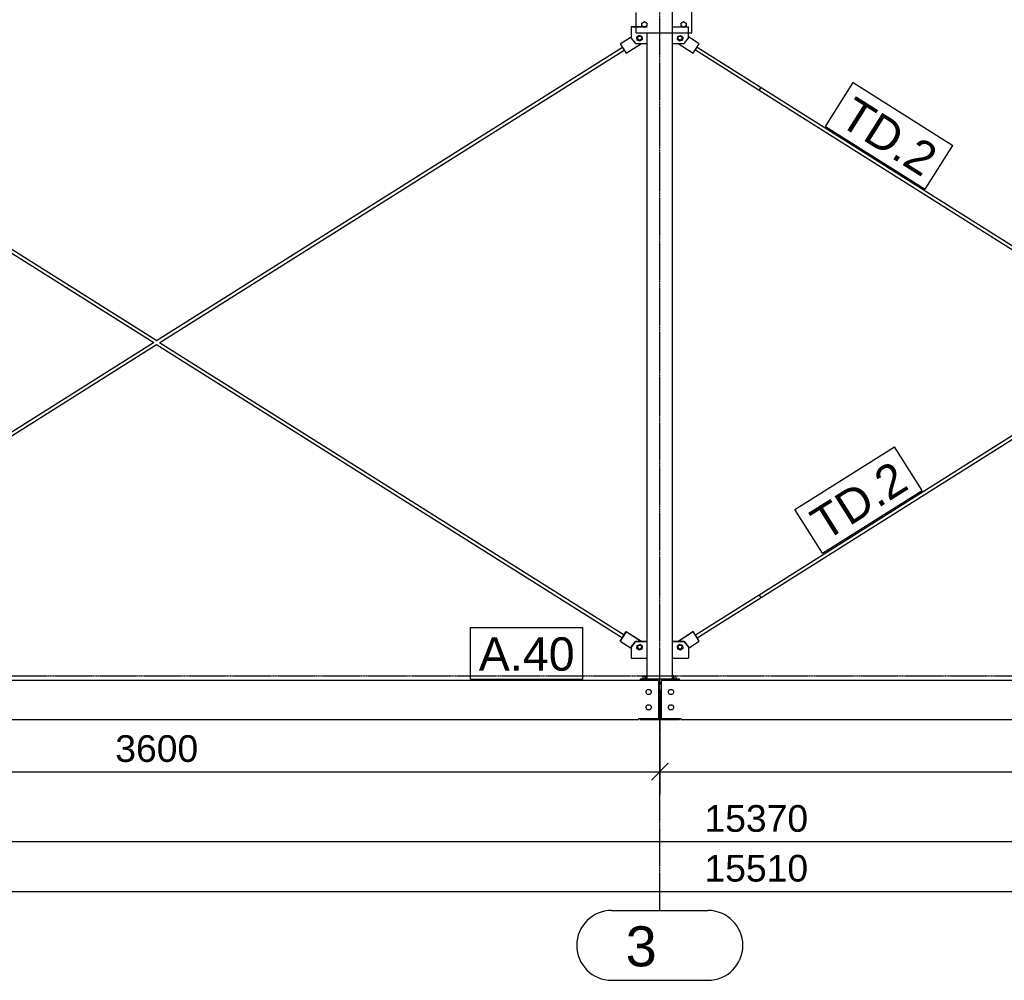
# Model space of a CAD drawing. Header units: millimetres. Extents: x -288865 to 11255, y 102926 to 380857.
# Tile 86 of 142: x -157714 to -154191, y 266223 to 269660. Entities that reach past the tile are written whole.
import ezdxf

# ---------------------------------------------------------------- set-up
doc = ezdxf.new("R2010")
doc.units = ezdxf.units.MM
doc.header["$MEASUREMENT"] = 0
doc.set_wipeout_variables(frame=1)
doc.linetypes.add('DXK_LINE_DOT3', pattern=[5.9187, 2.979, -0.9799, 0.9799, -0.9799])
for name, color, linetype in [('TS_INNE_OBIEKTY', 7, 'Continuous'), ('TS_LINIE_WIDOCZNE', 7, 'Continuous'), ('TS_OPISY', 7, 'Continuous'), ('TS_OPISY_LINIE', 7, 'Continuous'), ('TS_OPISY_RAMKA', 7, 'Continuous'), ('TS_WYMIARY', 7, 'Continuous'), ('TS_WYMIARY_TEKST', 7, 'Continuous')]:
    doc.layers.add(name, color=color, linetype=linetype)
doc.styles.add('ARIAL', font='arial.ttf')

# ---------------------------------------------------------------- blocks, each defined once
blk = doc.blocks.new('Part-65880428-1553 - 1330')
at = {"layer": 'TS_LINIE_WIDOCZNE', "color": 1, "linetype": 'Continuous'}
for p, q in [((38865.8, 52185.1), (38866.8, 52186.7)), ((38865.9, 52185.2), (38865.8, 52185.1)), ((38865.8, 52185.1), (40299.4, 51282.2)), ((38866.8, 52186.7), (38869.1, 52190.3)), ((38869.1, 52190.3), (38871.3, 52193.8)), ((38872.3, 52195.2), (40310.5, 51289.4)), ((40309.3, 51276), (41976.1, 50226.2)), ((40320.7, 51283), (41982.5, 50236.3))]:
    blk.add_line(p, q, dxfattribs=at)
blk = doc.blocks.new('Part-65880428-3629 - 1330')
at = {"layer": 'TS_LINIE_WIDOCZNE', "color": 1, "linetype": 'Continuous'}
for p, q in [((42060, 50078.5), (42060, 50091.5)), ((42060, 50091.5), (42064.5, 50091.5)), ((42155.5, 50091.5), (42160, 50091.5)), ((42160, 50078.5), (42160, 50091.5))]:
    blk.add_line(p, q, dxfattribs=at)
blk = doc.blocks.new('Part-65880428-1637 - 1330')
at = {"layer": 'TS_LINIE_WIDOCZNE', "color": 1, "linetype": 'Continuous'}
for p, q in [((41990.1, 50248.1), (41968.6, 50214.4)), ((41979.4, 50231.5), (41990.1, 50248.2)), ((41990.1, 50248.1), (41990.1, 50248.2)), ((41990.1, 50248.2), (42045, 50213.3)), ((42044.8, 50213.3), (41990.1, 50248.1)), ((41968.6, 50214.5), (41979.2, 50231.2)), ((41968.6, 50214.4), (41968.6, 50214.5)), ((41968.6, 50214.4), (42007.7, 50189.5))]:
    blk.add_line(p, q, dxfattribs=at)
blk = doc.blocks.new('Part-65880428-1567 - 1330')
at = {"layer": 'TS_LINIE_WIDOCZNE', "color": 1, "linetype": 'Continuous'}
for p, q in [((43909.9, 51289.8), (45576.1, 52339.1)), ((43921.2, 51282.7), (45582.6, 52329)), ((42466, 50380.4), (43898.7, 51282.7)), ((42472.4, 50370.3), (43909.9, 51275.6)), ((42466.9, 50379), (42466, 50380.4)), ((42469.1, 50375.4), (42466.9, 50379)), ((42471.4, 50371.8), (42469.1, 50375.4)), ((42471.5, 50371.7), (42471.4, 50371.8)), ((42472.4, 50370.3), (42471.5, 50371.6))]:
    blk.add_line(p, q, dxfattribs=at)
blk = doc.blocks.new('Part-65880428-1645 - 1330')
at = {"layer": 'TS_LINIE_WIDOCZNE', "color": 1, "linetype": 'Continuous'}
for p, q in [((42155.5, 50213.5), (42197.3, 50213.5)), ((42197.3, 50213.3), (42155.5, 50213.3)), ((42176.7, 50197.1), (42178.2, 50198.7)), ((42178.2, 50198.7), (42180.2, 50199.7)), ((42180.2, 50199.7), (42182.4, 50200)), ((42182.4, 50200), (42184.5, 50199.7)), ((42184.5, 50199.7), (42186.5, 50198.7)), ((42186.5, 50198.7), (42188, 50197.1)), ((42197.3, 50213.5), (42212.3, 50193.5)), ((42197.3, 50213.3), (42197.3, 50213.5)), ((42212.3, 50193.3), (42197.3, 50213.3)), ((42175.4, 50193), (42175.7, 50195.2)), ((42175.4, 50193.1), (42175.7, 50191)), ((42175.7, 50190.8), (42175.4, 50193)), ((42175.7, 50195.2), (42176.7, 50197.1)), ((42175.7, 50191), (42176.7, 50189)), ((42176.7, 50188.9), (42175.7, 50190.8)), ((42176.7, 50189), (42178.2, 50187.5)), ((42178.2, 50187.3), (42176.7, 50188.9)), ((42178.2, 50187.5), (42180.2, 50186.5)), ((42180.2, 50186.3), (42178.2, 50187.3)), ((42180.2, 50186.5), (42182.4, 50186.2)), ((42182.4, 50186), (42180.2, 50186.3)), ((42182.4, 50186.2), (42184.5, 50186.5)), ((42184.5, 50186.3), (42182.4, 50186)), ((42182.4, 50186), (42182.4, 50186.2)), ((42184.5, 50186.5), (42186.5, 50187.5)), ((42186.5, 50187.3), (42184.5, 50186.3)), ((42186.5, 50187.5), (42188, 50189)), ((42188, 50188.9), (42186.5, 50187.3)), ((42188, 50197.1), (42189, 50195.2)), ((42188, 50189), (42189, 50191)), ((42189, 50190.8), (42188, 50188.9)), ((42189, 50195.2), (42189.4, 50193)), ((42189, 50191), (42189.3, 50193.1)), ((42189.4, 50193), (42189, 50190.8)), ((42212.3, 50193.5), (42212.3, 50193.3)), ((42212.3, 50193.3), (42212.3, 50153.3)), ((42155.5, 50153.3), (42212.3, 50153.3))]:
    blk.add_line(p, q, dxfattribs=at)
blk = doc.blocks.new('Part-65880428-1463 - 1330')
at = {"layer": 'TS_LINIE_WIDOCZNE', "color": 1, "linetype": 'Continuous'}
for p, q in [((42237.5, 52329.1), (42465.9, 52185.2)), ((42243.9, 52339.2), (42472.7, 52195.1)), ((42472.7, 52195.1), (42472.6, 52195))]:
    blk.add_line(p, q, dxfattribs=at)
blk = doc.blocks.new('Part-65880428-1464 - 1330')
at = {"layer": 'TS_LINIE_WIDOCZNE', "color": 1, "linetype": 'Continuous'}
for p, q in [((42237.5, 50236.5), (42466.1, 50380.3)), ((42243.9, 50226.4), (42472.5, 50370.2)), ((42471.6, 50371.7), (42471.6, 50371.7)), ((42471.9, 50371.2), (42471.6, 50371.7)), ((42472.5, 50370.2), (42472.5, 50370.3))]:
    blk.add_line(p, q, dxfattribs=at)
blk = doc.blocks.new('Part-65880428-1837 - 1330')
at = {"layer": 'TS_LINIE_WIDOCZNE', "color": 1, "linetype": 'Continuous'}
for p, q in [((50205, 50073.5), (42115, 50073.5)), ((42115, 50073.5), (42115, 49937.5)), ((42115, 49937.5), (42185, 49937.5)), ((42185, 49937.5), (42185, 49933.5)), ((42185, 49933.5), (45635, 49933.5))]:
    blk.add_line(p, q, dxfattribs=at)
blk = doc.blocks.new('Part-65880428-1647 - 1330')
at = {"layer": 'TS_LINIE_WIDOCZNE', "color": 1, "linetype": 'Continuous'}
for p, q in [((42007.7, 50193.3), (42022.7, 50213.3)), ((42022.7, 50213.2), (42007.7, 50193.2)), ((42022.7, 50213.3), (42064.5, 50213.3)), ((42022.7, 50213.2), (42022.7, 50213.3)), ((42064.5, 50213.2), (42022.7, 50213.2)), ((42032, 50197.1), (42033.5, 50198.7)), ((42033.5, 50198.7), (42035.5, 50199.7)), ((42035.5, 50199.7), (42037.6, 50200)), ((42037.6, 50200), (42039.8, 50199.7)), ((42039.8, 50199.7), (42041.8, 50198.7)), ((42041.8, 50198.7), (42043.3, 50197.1)), ((42007.7, 50193.3), (42007.7, 50153.2)), ((42030.6, 50193), (42031, 50195.2)), ((42031, 50190.8), (42030.6, 50193)), ((42030.7, 50193.1), (42031, 50191)), ((42031, 50195.2), (42032, 50197.1)), ((42031, 50191), (42032, 50189)), ((42032, 50188.9), (42031, 50190.8)), ((42032, 50189), (42033.5, 50187.5)), ((42033.5, 50187.3), (42032, 50188.9)), ((42033.5, 50187.5), (42035.5, 50186.5)), ((42035.5, 50186.3), (42033.5, 50187.3)), ((42035.5, 50186.5), (42037.6, 50186.2)), ((42037.6, 50186), (42035.5, 50186.3)), ((42037.6, 50186.2), (42039.8, 50186.5)), ((42039.8, 50186.3), (42037.6, 50186)), ((42037.6, 50186), (42037.6, 50186.2)), ((42039.8, 50186.5), (42041.8, 50187.5)), ((42041.8, 50187.3), (42039.8, 50186.3)), ((42041.8, 50187.5), (42043.3, 50189)), ((42043.3, 50188.9), (42041.8, 50187.3)), ((42043.3, 50197.1), (42044.3, 50195.2)), ((42043.3, 50189), (42044.3, 50191)), ((42044.3, 50190.8), (42043.3, 50188.9)), ((42044.3, 50195.2), (42044.6, 50193)), ((42044.3, 50191), (42044.6, 50193.1)), ((42044.6, 50193), (42044.3, 50190.8)), ((42007.7, 50153.2), (42064.5, 50153.2))]:
    blk.add_line(p, q, dxfattribs=at)
blk = doc.blocks.new('Part-65880428-1635 - 1330')
at = {"layer": 'TS_LINIE_WIDOCZNE', "color": 1, "linetype": 'Continuous'}
for p, q in [((42175, 50213.5), (42229.9, 50248.4)), ((42229.9, 50248.3), (42175.2, 50213.5)), ((42238.2, 50235.4), (42229.9, 50248.4)), ((42229.9, 50248.4), (42229.9, 50248.3)), ((42251.4, 50214.5), (42229.9, 50248.3)), ((42212.3, 50189.7), (42251.4, 50214.5)), ((42251.4, 50214.6), (42243.2, 50227.5)), ((42251.4, 50214.6), (42251.4, 50214.5))]:
    blk.add_line(p, q, dxfattribs=at)
blk = doc.blocks.new('Part-65880428-1552 - 1330')
at = {"layer": 'TS_LINIE_WIDOCZNE', "color": 1, "linetype": 'Continuous'}
for p, q in [((40309.9, 51289.8), (41976.1, 52339.1)), ((40321.2, 51282.7), (41982.5, 52329)), ((38866, 50380.4), (40298.7, 51282.7)), ((38872.4, 50370.3), (40309.9, 51275.6)), ((38866.9, 50379), (38866, 50380.4)), ((38869.1, 50375.4), (38866.9, 50379)), ((38871.4, 50371.8), (38869.1, 50375.4)), ((38871.4, 50371.8), (38871.4, 50371.8))]:
    blk.add_line(p, q, dxfattribs=at)
blk = doc.blocks.new('Part-65880428-1566 - 1330')
at = {"layer": 'TS_LINIE_WIDOCZNE', "color": 1, "linetype": 'Continuous'}
for p, q in [((42465.8, 52185.1), (42466.8, 52186.7)), ((42466, 52185.4), (42465.8, 52185.1)), ((42465.8, 52185.1), (43899.2, 51282.3)), ((42466.8, 52186.7), (42469.1, 52190.3)), ((42469.1, 52190.3), (42471.3, 52193.8)), ((42471.3, 52193.8), (42472.2, 52195.3)), ((42472.2, 52195.3), (42472.1, 52195.2)), ((42472.2, 52195.3), (43910.3, 51289.5)), ((43909.5, 51275.9), (45576.1, 50226.2)), ((43920.9, 51282.8), (45582.5, 50236.3))]:
    blk.add_line(p, q, dxfattribs=at)
blk = doc.blocks.new('Part-65880428-1582 - 1330')
at = {"layer": 'TS_LINIE_WIDOCZNE', "color": 1, "linetype": 'Continuous'}
for p, q in [((42105, 50066.5), (42115, 50066.5)), ((42040, 49937.5), (42040, 49933.5)), ((42040, 49933.5), (42180, 49933.5)), ((42180, 49933.5), (42180, 49937.5))]:
    blk.add_line(p, q, dxfattribs=at)
blk = doc.blocks.new('Part-65880428-1636 - 1330')
at = {"layer": 'TS_LINIE_WIDOCZNE', "color": 1, "linetype": 'Continuous'}
for p, q in [((41968.6, 52351.1), (42007.7, 52375.9)), ((41968.6, 52351), (42007.7, 52375.8)), ((41968.6, 52351.1), (41968.6, 52351)), ((41968.6, 52351), (41990.1, 52317.2)), ((41990.1, 52317.2), (42044.6, 52351.8))]:
    blk.add_line(p, q, dxfattribs=at)
blk = doc.blocks.new('Part-65880428-1638 - 1330')
at = {"layer": 'TS_LINIE_WIDOCZNE', "color": 1, "linetype": 'Continuous'}
for p, q in [((42175.4, 52351.8), (42229.9, 52317.2)), ((42251.4, 52351.1), (42212.3, 52375.9)), ((42251.4, 52351), (42212.3, 52375.8)), ((42229.9, 52317.2), (42251.4, 52351)), ((42251.4, 52351), (42251.4, 52351.1))]:
    blk.add_line(p, q, dxfattribs=at)
blk = doc.blocks.new('Part-65880428-1646 - 1330')
at = {"layer": 'TS_LINIE_WIDOCZNE', "color": 1, "linetype": 'Continuous'}
for p, q in [((42064.5, 52412), (42007.7, 52412)), ((42007.7, 52412), (42007.7, 52411.8)), ((42007.7, 52411.8), (42007.7, 52371.8)), ((42007.7, 52411.8), (42064.5, 52411.8)), ((42007.7, 52371.8), (42022.7, 52351.8)), ((42022.7, 52351.8), (42064.5, 52351.8)), ((42030.7, 52371.9), (42031, 52374)), ((42031, 52369.7), (42030.7, 52371.9)), ((42031, 52374), (42032, 52376)), ((42032, 52367.7), (42031, 52369.7)), ((42032, 52376), (42033.5, 52377.5)), ((42033.5, 52366.2), (42032, 52367.7)), ((42033.5, 52377.5), (42035.5, 52378.5)), ((42035.5, 52365.2), (42033.5, 52366.2)), ((42035.5, 52378.5), (42037.6, 52378.9)), ((42037.7, 52364.8), (42035.5, 52365.2)), ((42037.6, 52378.9), (42039.8, 52378.5)), ((42039.8, 52365.2), (42037.7, 52364.8)), ((42037.7, 52364.8), (42037.7, 52365)), ((42039.8, 52378.5), (42041.8, 52377.5)), ((42041.8, 52366.2), (42039.8, 52365.2)), ((42041.8, 52377.5), (42043.3, 52376)), ((42043.3, 52367.7), (42041.8, 52366.2)), ((42043.3, 52376), (42044.3, 52374)), ((42044.3, 52369.7), (42043.3, 52367.7)), ((42044.3, 52374), (42044.7, 52371.9)), ((42044.7, 52371.9), (42044.3, 52369.7))]:
    blk.add_line(p, q, dxfattribs=at)
blk = doc.blocks.new('Part-65880428-1648 - 1330')
at = {"layer": 'TS_LINIE_WIDOCZNE', "color": 1, "linetype": 'Continuous'}
for p, q in [((42155.5, 52412), (42212.3, 52412)), ((42155.5, 52411.8), (42212.3, 52411.8)), ((42212.3, 52371.8), (42212.3, 52412)), ((42155.5, 52351.8), (42197.3, 52351.8)), ((42175.3, 52371.9), (42175.7, 52374)), ((42175.7, 52369.7), (42175.3, 52371.9)), ((42175.7, 52374), (42176.7, 52376)), ((42176.7, 52367.7), (42175.7, 52369.7)), ((42176.7, 52376), (42178.2, 52377.5)), ((42178.2, 52366.2), (42176.7, 52367.7)), ((42178.2, 52377.5), (42180.2, 52378.5)), ((42180.2, 52365.2), (42178.2, 52366.2)), ((42180.2, 52378.5), (42182.4, 52378.9)), ((42182.3, 52364.8), (42180.2, 52365.2)), ((42184.5, 52365.2), (42182.3, 52364.8)), ((42182.3, 52364.8), (42182.3, 52365)), ((42182.4, 52378.9), (42184.5, 52378.5)), ((42184.5, 52378.5), (42186.5, 52377.5)), ((42186.5, 52366.2), (42184.5, 52365.2)), ((42186.5, 52377.5), (42188, 52376)), ((42188, 52367.7), (42186.5, 52366.2)), ((42188, 52376), (42189, 52374)), ((42189, 52369.7), (42188, 52367.7)), ((42189, 52374), (42189.3, 52371.9)), ((42189.3, 52371.9), (42189, 52369.7)), ((42197.3, 52351.8), (42212.3, 52371.8))]:
    blk.add_line(p, q, dxfattribs=at)
blk = doc.blocks.new('GridLine-65880428-2363 - 1330')
at = {"layer": 'TS_INNE_OBIEKTY', "color": 4, "linetype": 'DXK_LINE_DOT3'}
blk.add_line((33695.7, 50090.2), (51415.1, 50090.2), dxfattribs=at)
blk = doc.blocks.new('Part-65880428-1836 - 1330')
at = {"layer": 'TS_LINIE_WIDOCZNE', "color": 1, "linetype": 'Continuous'}
for p, q in [((42105, 50073.5), (34705, 50073.5)), ((42105, 50073.5), (42105, 49937.5)), ((38585, 49933.5), (42035, 49933.5)), ((42035, 49933.5), (42035, 49937.5)), ((42035, 49937.5), (42105, 49937.5))]:
    blk.add_line(p, q, dxfattribs=at)
blk = doc.blocks.new('Part-65880428-1733 - 1330')
at = {"layer": 'TS_LINIE_WIDOCZNE', "color": 1, "linetype": 'Continuous'}
for p, q in [((42105, 50062.5), (42115, 50062.5)), ((42105, 49937.5), (42115, 49937.5))]:
    blk.add_line(p, q, dxfattribs=at)
blk = doc.blocks.new('Part-65880428-1776 - 1330')
at = {"layer": 'TS_LINIE_WIDOCZNE', "color": 1, "linetype": 'Continuous'}
for p, q in [((42180, 50078.5), (42040, 50078.5)), ((42040, 50078.5), (42040, 50073.5)), ((42180, 50073.5), (42180, 50078.5))]:
    blk.add_line(p, q, dxfattribs=at)
blk = doc.blocks.new('Bolt-65880428-1877 - 1330')
at = {"layer": 'TS_INNE_OBIEKTY', "color": 1, "linetype": 'Continuous'}
for p, q in [((42051.1, 50078.5), (42051.1, 50089.1)), ((42051.1, 50089.1), (42064.5, 50089.1)), ((42058.1, 50078.5), (42058.1, 50089.1)), ((42168.9, 50089.1), (42155.5, 50089.1)), ((42161.9, 50078.5), (42161.9, 50089.1)), ((42168.9, 50078.5), (42168.9, 50089.1))]:
    blk.add_line(p, q, dxfattribs=at)
blk = doc.blocks.new('Bolt-65880428-1888 - 1330')
at = {"layer": 'TS_INNE_OBIEKTY', "color": 1, "linetype": 'Continuous'}
for p, q in [((42181.1, 50202.8), (42172.8, 50196.6)), ((42172.8, 50196.4), (42181.1, 50202.7)), ((42190.7, 50198.8), (42181.1, 50202.8)), ((42181.1, 50202.8), (42181.1, 50202.7)), ((42181.1, 50202.7), (42190.7, 50198.6)), ((42191.9, 50188.4), (42190.7, 50198.8)), ((42190.7, 50198.8), (42190.7, 50198.6)), ((42190.7, 50198.6), (42191.9, 50188.3)), ((42172.8, 50196.6), (42172.8, 50196.4)), ((42174, 50186.1), (42172.8, 50196.4)), ((42183.6, 50182), (42174, 50186.1)), ((42191.9, 50188.3), (42183.6, 50182))]:
    blk.add_line(p, q, dxfattribs=at)
blk = doc.blocks.new('Bolt-65880428-1889 - 1330')
at = {"layer": 'TS_INNE_OBIEKTY', "color": 1, "linetype": 'Continuous'}
for p, q in [((42036.4, 52381.4), (42028.1, 52375.1)), ((42046, 52377.3), (42036.4, 52381.4)), ((42036.4, 52381.4), (42036.4, 52381.2)), ((42028.1, 52375), (42036.4, 52381.2)), ((42028.1, 52375.1), (42028.1, 52375)), ((42029.3, 52364.7), (42028.1, 52375)), ((42038.9, 52360.6), (42029.3, 52364.7)), ((42036.4, 52381.2), (42046, 52377.1)), ((42047.2, 52366.8), (42038.9, 52360.6)), ((42047.2, 52367), (42046, 52377.3)), ((42046, 52377.3), (42046, 52377.1)), ((42046, 52377.1), (42047.2, 52366.8))]:
    blk.add_line(p, q, dxfattribs=at)
blk = doc.blocks.new('Bolt-65880428-1890 - 1330')
at = {"layer": 'TS_INNE_OBIEKTY', "color": 1, "linetype": 'Continuous'}
for p, q in [((42028.1, 50188.3), (42029.3, 50198.6)), ((42028.1, 50188.1), (42029.3, 50198.4)), ((42029.3, 50198.6), (42038.9, 50202.7)), ((42029.3, 50198.4), (42038.9, 50202.5)), ((42029.3, 50198.4), (42029.3, 50198.6)), ((42047.2, 50196.4), (42038.9, 50202.7)), ((42038.9, 50202.7), (42038.9, 50202.5)), ((42038.9, 50202.5), (42047.2, 50196.3)), ((42036.4, 50181.9), (42028.1, 50188.1)), ((42046, 50186), (42036.4, 50181.9)), ((42047.2, 50196.3), (42046, 50186)), ((42047.2, 50196.3), (42047.2, 50196.4))]:
    blk.add_line(p, q, dxfattribs=at)
blk = doc.blocks.new('Bolt-65880428-1892 - 1330')
at = {"layer": 'TS_INNE_OBIEKTY', "color": 1, "linetype": 'Continuous'}
for p, q in [((42174, 52377.3), (42183.6, 52381.4)), ((42183.6, 52381.4), (42191.9, 52375.1)), ((42183.6, 52381.2), (42183.6, 52381.4)), ((42172.8, 52367), (42174, 52377.3)), ((42172.8, 52366.8), (42174, 52377.1)), ((42181.1, 52360.6), (42172.8, 52366.8)), ((42174, 52377.1), (42183.6, 52381.2)), ((42174, 52377.3), (42174, 52377.1)), ((42190.7, 52364.7), (42181.1, 52360.6)), ((42183.6, 52381.2), (42191.9, 52375)), ((42191.9, 52375), (42190.7, 52364.7)), ((42191.9, 52375), (42191.9, 52375.1))]:
    blk.add_line(p, q, dxfattribs=at)
blk = doc.blocks.new('Bolt-65880428-1992 - 1330')
at = {"layer": 'TS_INNE_OBIEKTY', "color": 1, "linetype": 'Continuous'}
for p, q in [((42059.6, 50032.5), (42064.8, 50041.5)), ((42064.8, 50023.5), (42059.6, 50032.5)), ((42064.8, 50041.5), (42075.2, 50041.5)), ((42075.2, 50023.5), (42064.8, 50023.5)), ((42075.2, 50041.5), (42080.4, 50032.5)), ((42080.4, 50032.5), (42075.2, 50023.5)), ((42059.6, 49977.5), (42064.8, 49986.5)), ((42064.8, 49986.5), (42075.2, 49986.5)), ((42075.2, 49986.5), (42080.4, 49977.5)), ((42064.8, 49968.5), (42059.6, 49977.5)), ((42075.2, 49968.5), (42064.8, 49968.5)), ((42080.4, 49977.5), (42075.2, 49968.5))]:
    blk.add_line(p, q, dxfattribs=at)
blk = doc.blocks.new('Bolt-65880428-1994 - 1330')
at = {"layer": 'TS_INNE_OBIEKTY', "color": 1, "linetype": 'Continuous'}
for p, q in [((42139.6, 50032.5), (42144.8, 50041.5)), ((42144.8, 50023.5), (42139.6, 50032.5)), ((42144.8, 50041.5), (42155.2, 50041.5)), ((42155.2, 50023.5), (42144.8, 50023.5)), ((42155.2, 50041.5), (42160.4, 50032.5)), ((42160.4, 50032.5), (42155.2, 50023.5)), ((42139.6, 49977.5), (42144.8, 49986.5)), ((42144.8, 49986.5), (42155.2, 49986.5)), ((42155.2, 49986.5), (42160.4, 49977.5)), ((42144.8, 49968.5), (42139.6, 49977.5)), ((42155.2, 49968.5), (42144.8, 49968.5)), ((42160.4, 49977.5), (42155.2, 49968.5))]:
    blk.add_line(p, q, dxfattribs=at)
blk = doc.blocks.new('GridLine-65880428-2356 - 1330')
at = {"layer": 'TS_INNE_OBIEKTY', "color": 4, "linetype": 'DXK_LINE_DOT3'}
blk.add_line((42110, 49250.8), (42110, 62316), dxfattribs=at)
at = {"layer": 'TS_INNE_OBIEKTY', "color": 4, "linetype": 'Continuous'}
for p, q in [((41937.8, 49250.8), (42282.2, 49250.8)), ((41937.8, 49000.8), (42282.2, 49000.8))]:
    blk.add_line(p, q, dxfattribs=at)
for centre, start, end in [((41937.8, 49125.8), 90, 270), ((42282.2, 49125.8), 270, 90)]:
    blk.add_arc(centre, 125, start, end, dxfattribs=at)
at = {"layer": 'TS_INNE_OBIEKTY', "color": 2, "linetype": 'Continuous', "style": 'ARIAL'}
blk.add_text('3', height=143.3, dxfattribs=at).set_placement((41987.8, 49050.8))
blk = doc.blocks.new('Bolt-65880428-3820 - 1330')
at = {"layer": 'TS_INNE_OBIEKTY', "color": 1, "linetype": 'Continuous'}
for p, q in [((42051.1, 50078.5), (42051.1, 50089.1)), ((42051.1, 50089.1), (42064.5, 50089.1)), ((42058.1, 50078.5), (42058.1, 50089.1)), ((42168.9, 50089.1), (42155.5, 50089.1)), ((42161.9, 50078.5), (42161.9, 50089.1)), ((42168.9, 50078.5), (42168.9, 50089.1))]:
    blk.add_line(p, q, dxfattribs=at)
blk = doc.blocks.new('StraightDimension-65880428-5786 - 1330')
at = {"layer": 'TS_WYMIARY', "color": 174, "linetype": 'Continuous'}
for p, q in [((42110, 50040.2), (42110, 49667.2)), ((42140, 49777.2), (42080, 49717.2)), ((42110, 49747.2), (45710, 49747.2))]:
    blk.add_line(p, q, dxfattribs=at)
blk = doc.blocks.new('StraightDimension-65880428-5719 - 1330')
at = {"layer": 'TS_WYMIARY', "color": 174, "linetype": 'Continuous'}
blk.add_line((34700, 49319.1), (50210, 49319.1), dxfattribs=at)
at = {"color": 0}
blk.add_wipeout([(42660.3, 49334.1), (42660.3, 49474.1), (42249.7, 49474.1), (42249.7, 49334.1)], dxfattribs=at).dxf.layer = 'TS_WYMIARY'
at = {"layer": 'TS_WYMIARY_TEKST', "color": 96, "style": 'ARIAL'}
blk.add_text('15510', height=95.51, dxfattribs=at).set_placement((42269.7, 49354.1))
blk = doc.blocks.new('StraightDimension-65880428-5787 - 1330')
at = {"layer": 'TS_WYMIARY', "color": 174, "linetype": 'Continuous'}
for p, q in [((42110, 50040.2), (42110, 49667.2)), ((42080, 49717.2), (42140, 49777.2)), ((38510, 49747.2), (42110, 49747.2))]:
    blk.add_line(p, q, dxfattribs=at)
at = {"color": 0}
blk.add_wipeout([(40478.2, 49762.2), (40478.2, 49902.2), (40141.8, 49902.2), (40141.8, 49762.2)], dxfattribs=at).dxf.layer = 'TS_WYMIARY'
at = {"layer": 'TS_WYMIARY_TEKST', "color": 96, "style": 'ARIAL'}
blk.add_text('3600', height=95.51, dxfattribs=at).set_placement((40161.8, 49782.2))
blk = doc.blocks.new('StraightDimension-65880428-2387 - 1330')
at = {"layer": 'TS_WYMIARY', "color": 174, "linetype": 'Continuous'}
blk.add_line((34770, 49497.2), (50140, 49497.2), dxfattribs=at)
at = {"color": 0}
blk.add_wipeout([(42660.3, 49512.2), (42660.3, 49652.2), (42249.7, 49652.2), (42249.7, 49512.2)], dxfattribs=at).dxf.layer = 'TS_WYMIARY'
at = {"layer": 'TS_WYMIARY_TEKST', "color": 96, "style": 'ARIAL'}
blk.add_text('15370', height=95.51, dxfattribs=at).set_placement((42269.7, 49532.2))
blk = doc.blocks.new('Mark-65880428-5443 - 1330')
blk.add_wipeout([(43006.8, 50762.3), (42940.2, 50868.1), (42634.6, 50675.7), (42701.2, 50569.9)]).dxf.layer = 'TS_OPISY_LINIE'
blk.add_wipeout([(43006.8, 50762.3), (42940.2, 50868.1), (42634.6, 50675.7), (42701.2, 50569.9)]).dxf.layer = 'TS_OPISY_LINIE'
at = {"layer": 'TS_OPISY_RAMKA', "linetype": 'Continuous'}
for p, q in [((42593.3, 50685.1), (42949.6, 50909.5)), ((43048.2, 50752.9), (42949.6, 50909.5)), ((42691.8, 50528.5), (43048.2, 50752.9)), ((42691.8, 50528.5), (42593.3, 50685.1))]:
    blk.add_line(p, q, dxfattribs=at)
at = {"layer": 'TS_OPISY', "style": 'ARIAL'}
blk.add_text('TD.2', height=119.38, rotation=32.2002, dxfattribs=at).set_placement((42701.2, 50569.9))
blk = doc.blocks.new('Mark-65880428-5442 - 1330')
blk.add_wipeout([(43050.2, 51872.6), (43116.9, 51978.3), (42811.3, 52170.8), (42744.7, 52065)]).dxf.layer = 'TS_OPISY_LINIE'
blk.add_wipeout([(43050.2, 51872.6), (43116.9, 51978.3), (42811.3, 52170.8), (42744.7, 52065)]).dxf.layer = 'TS_OPISY_LINIE'
at = {"layer": 'TS_OPISY_RAMKA', "linetype": 'Continuous'}
for p, q in [((42703.3, 52055.6), (42801.9, 52212.2)), ((42801.9, 52212.2), (43158.2, 51987.8)), ((42703.3, 52055.6), (43059.6, 51831.2)), ((43059.6, 51831.2), (43158.2, 51987.8))]:
    blk.add_line(p, q, dxfattribs=at)
at = {"layer": 'TS_OPISY', "style": 'ARIAL'}
blk.add_text('TD.2', height=119.38, rotation=-32.206, dxfattribs=at).set_placement((42744.7, 52065))
blk = doc.blocks.new('Mark-65880428-5323 - 1330')
at = {"layer": 'TS_OPISY_RAMKA', "linetype": 'Continuous'}
for p, q in [((41432.3, 50263.5), (41835, 50263.5)), ((41432.3, 50078.5), (41432.3, 50263.5)), ((41835, 50078.5), (41835, 50263.5)), ((41432.3, 50078.5), (41835, 50078.5))]:
    blk.add_line(p, q, dxfattribs=at)
blk.add_wipeout([(41805, 50108.5), (41805, 50233.5), (41462.3, 50233.5), (41462.3, 50108.5)]).dxf.layer = 'TS_OPISY_LINIE'
blk.add_wipeout([(41805, 50108.5), (41805, 50233.5), (41462.3, 50233.5), (41462.3, 50108.5)]).dxf.layer = 'TS_OPISY_LINIE'
at = {"layer": 'TS_OPISY', "style": 'ARIAL'}
blk.add_text('A.40', height=119.38, dxfattribs=at).set_placement((41462.3, 50108.5))
blk = doc.blocks.new('Part-65880428-1539 - 1330')
at = {"layer": 'TS_LINIE_WIDOCZNE', "color": 1, "linetype": 'Continuous'}
for p, q in [((42025, 54990.4), (42100.5, 54990.4)), ((42025, 54917.9), (42025, 54990.4)), ((42155.5, 54990.4), (42225, 54990.4)), ((42225, 54790.4), (42225, 54990.4)), ((42025, 54790.4), (42025, 54862.9)), ((42025, 54790.4), (42225, 54790.4))]:
    blk.add_line(p, q, dxfattribs=at)
blk.add_arc((42136, 54916.4), 10, 155.8666, 171.1174, dxfattribs=at)
blk = doc.blocks.new('Bolt-65880428-1849 - 1330')
at = {"layer": 'TS_INNE_OBIEKTY', "color": 1, "linetype": 'Continuous'}
for p, q in [((42046, 54965.6), (42055, 54970.8)), ((42046, 54955.2), (42046, 54965.6)), ((42055, 54950), (42046, 54955.2)), ((42055, 54970.8), (42064, 54965.6)), ((42064, 54955.2), (42055, 54950)), ((42064, 54965.6), (42064, 54955.2)), ((42186, 54965.6), (42195, 54970.8)), ((42186, 54955.2), (42186, 54965.6)), ((42195, 54950), (42186, 54955.2)), ((42195, 54970.8), (42204, 54965.6)), ((42204, 54955.2), (42195, 54950)), ((42204, 54965.6), (42204, 54955.2)), ((42046, 54825.6), (42055, 54830.8)), ((42046, 54815.2), (42046, 54825.6)), ((42055, 54810), (42046, 54815.2)), ((42055, 54830.8), (42064, 54825.6)), ((42064, 54815.2), (42055, 54810)), ((42064, 54825.6), (42064, 54815.2)), ((42186, 54825.6), (42195, 54830.8)), ((42186, 54815.2), (42186, 54825.6)), ((42195, 54810), (42186, 54815.2)), ((42195, 54830.8), (42204, 54825.6)), ((42204, 54815.2), (42195, 54810)), ((42204, 54825.6), (42204, 54815.2))]:
    blk.add_line(p, q, dxfattribs=at)

msp = doc.modelspace()

# ---------------------------------------------------------------- linework, layer by layer
at = {"layer": 'TS_LINIE_WIDOCZNE', "color": 1, "linetype": 'Continuous'}
for p, q in [((-155378.2, 267300.7), (-155378.2, 269799.6)), ((-155469.2, 267300.7), (-155469.2, 269612.6))]:
    msp.add_line(p, q, dxfattribs=at)

# ---------------------------------------------------------------- block references
for name, p in [('GridLine-65880428-2356 - 1330', (-197533.7, 217222.2)), ('Part-65880428-1539 - 1330', (-197533.7, 214822.2)), ('Bolt-65880428-1849 - 1330', (-197533.7, 214822.2)), ('Part-65880428-1646 - 1330', (-197533.7, 217222.2)), ('Part-65880428-1648 - 1330', (-197533.7, 217222.2)), ('Part-65880428-1636 - 1330', (-197533.7, 217222.2)), ('Bolt-65880428-1889 - 1330', (-197533.7, 217222.2)), ('Bolt-65880428-1892 - 1330', (-197533.7, 217222.2)), ('Part-65880428-1638 - 1330', (-197533.7, 217222.2)), ('Part-65880428-1552 - 1330', (-197533.7, 217222.2)), ('Part-65880428-1463 - 1330', (-197533.7, 217222.2)), ('Part-65880428-1567 - 1330', (-197533.7, 217222.2)), ('Part-65880428-1553 - 1330', (-197533.7, 217222.2)), ('Part-65880428-1566 - 1330', (-197533.7, 217222.2)), ('Part-65880428-1464 - 1330', (-197533.7, 217222.2)), ('GridLine-65880428-2363 - 1330', (-197533.7, 217222.2)), ('Part-65880428-1637 - 1330', (-197533.7, 217222.2)), ('Part-65880428-1635 - 1330', (-197533.7, 217222.2)), ('Part-65880428-1647 - 1330', (-197533.7, 217222.2)), ('Bolt-65880428-1890 - 1330', (-197533.7, 217222.2)), ('Part-65880428-1645 - 1330', (-197533.7, 217222.2)), ('Bolt-65880428-1888 - 1330', (-197533.7, 217222.2)), ('Part-65880428-1776 - 1330', (-197533.7, 217222.2)), ('Bolt-65880428-1877 - 1330', (-197533.7, 217222.2)), ('Bolt-65880428-3820 - 1330', (-197533.7, 217222.2)), ('Part-65880428-3629 - 1330', (-197533.7, 217222.2)), ('Part-65880428-1836 - 1330', (-197533.7, 217222.2)), ('Part-65880428-1582 - 1330', (-197533.7, 217222.2)), ('Bolt-65880428-1992 - 1330', (-197533.7, 217222.2)), ('Part-65880428-1733 - 1330', (-197533.7, 217222.2)), ('Part-65880428-1837 - 1330', (-197533.7, 217222.2)), ('Bolt-65880428-1994 - 1330', (-197533.7, 217222.2))]:
    msp.add_blockref(name, p)

# ---------------------------------------------------------------- next in the draw order: block references
for name in ['Mark-65880428-5442 - 1330', 'Mark-65880428-5443 - 1330', 'Mark-65880428-5323 - 1330', 'StraightDimension-65880428-5786 - 1330']:
    msp.add_blockref(name, (-197533.7, 217222.2))

# ---------------------------------------------------------------- next in the draw order: block references
msp.add_blockref('StraightDimension-65880428-5719 - 1330', (-197533.7, 217222.2))

# ---------------------------------------------------------------- next in the draw order: block references
msp.add_blockref('StraightDimension-65880428-5787 - 1330', (-197533.7, 217222.2))

# ---------------------------------------------------------------- next in the draw order: block references
msp.add_blockref('StraightDimension-65880428-2387 - 1330', (-197533.7, 217222.2))

doc.saveas('drawing.dxf')
